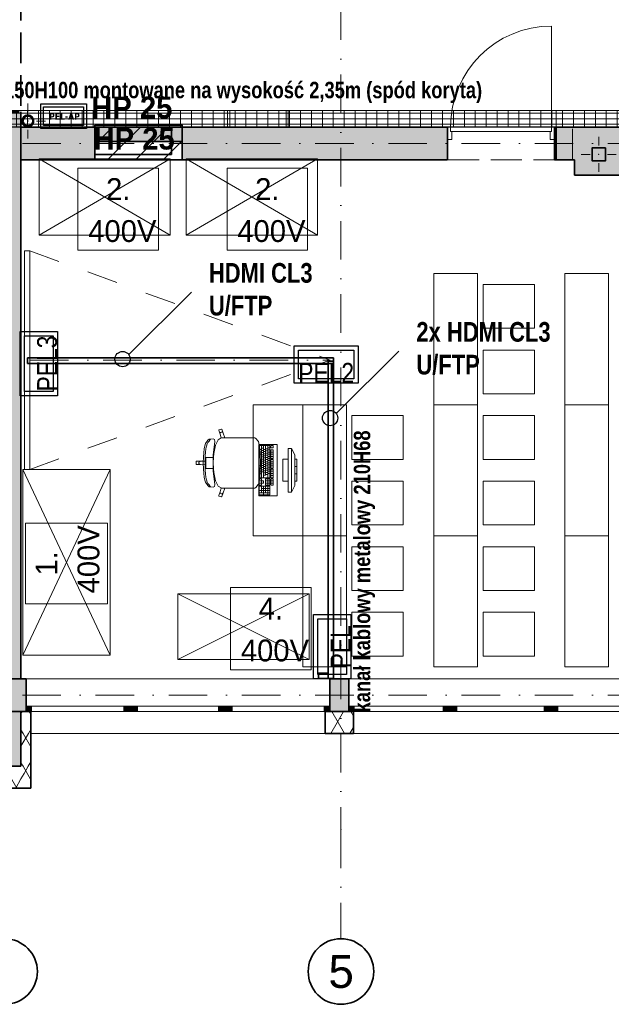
# Model space of a CAD drawing. Header units: millimetres. Extents: x 82175 to 237000, y 24756 to 471700.
# Tile 80 of 256: x 110428 to 115846, y 232200 to 241211. Entities that reach past the tile are written whole.
import ezdxf
from ezdxf.enums import TextEntityAlignment as Align
from ezdxf.lldxf.tags import DXFTag

# ---------------------------------------------------------------- set-up
doc = ezdxf.new("R2010")
doc.units = ezdxf.units.MM
for name, pattern in [('Krawędzie ukryte', [3.912222, 2.822222, -1.09]), ('Kropki i Kreski', [6.702778, 3.527778, -1.763889, 0, -1.411111]), ('Przerywana', [5.644444, 2.822222, -2.822222])]:
    doc.linetypes.add(name, pattern=pattern)
for name, color, linetype, lineweight in [('!! kanał podpoaraperowy z gniazdami', 6, 'Continuous', 35), ('#_EL - opis', 7, 'Continuous', 20), ('#EL-IT', 4, 'Continuous', 35), ('2DE_PRO_Cblf304L', 30, 'Continuous', 15), ('CP_DETAL', 33, 'Continuous', 9), ('\xa0♦EL - Gniazda', 1, 'Continuous', 35), ('\xa0♦IT - HDMI', 1, 'Continuous', 35), ('\xa0♦IT - opis', 3, 'SOLID', 30)]:
    doc.layers.add(name, color=color, linetype=linetype, lineweight=lineweight)
for name, color, linetype in [('#EL - PELAP', 196, 'Continuous'), ('#EL - Teletechnika', 3, 'Continuous'), ('- A - ocieplenie', 8, 'Continuous'), ('2D - Ogólne', 8, 'Continuous'), ('2D - Rysunki i Obrazki', 8, 'Continuous'), ('Drzwi Archicad', 8, 'Continuous'), ('Instalacje - Wod_Kan', 8, 'Continuous'), ('Konstrukcja - Belki', 8, 'Continuous'), ('Konstrukcja - Siatka mod', 8, 'Continuous'), ('Konstrukcja - Stropy', 8, 'Continuous'), ('Konstrukcja - Ściany nośne wew..P', 8, 'Continuous'), ('Konstrukcja - Ściany zewnętrzne', 8, 'Continuous'), ('Okna Archicada', 8, 'Continuous'), ('Opisy - Tekst', 8, 'Continuous'), ('PIONY INST', 8, 'Continuous'), ('Wnętrze - Umeblowanie', 8, 'Continuous'), ('Wnętrze - Wyposażenie', 8, 'Continuous')]:
    doc.layers.add(name, color=color, linetype=linetype)
doc.styles.add('CP_ATTR', font='ARIAL.TTF')
doc.styles.add('OP_100', font='ARIALN.TTF', dxfattribs={"width": 0.8, "height": 20})
doc.styles.get("Standard").update_dxf_attribs({"font": 'arial.ttf'})
doc.styles.add('STYL_AUTOMATYCZNY_1', font='arial.ttf')
doc.styles.add('STYL_AUTOMATYCZNY_8', font='txt')
doc.styles.add('STYL_AUTOMATYCZNY_9', font='txt')
tags = doc.linetypes.add('SOLID', pattern=[10, 10, 0]).pattern_tags.tags
tags[6:7] = [DXFTag(74, 4), DXFTag(75, 0), DXFTag(340, '0'), DXFTag(46, 0.0), DXFTag(50, 0.0), DXFTag(44, 0.0), DXFTag(45, 0.0)]
tags[4:5] = [DXFTag(74, 4), DXFTag(75, 0), DXFTag(340, '0'), DXFTag(46, 0.0), DXFTag(50, 0.0), DXFTag(44, 0.0), DXFTag(45, 0.0)]
pattern_1 = [(60, (-135208.59, 523986.62), (-129.90381, 75), []), (120, (-135208.59, 523986.62), (129.90381, 75), [])]
pattern_2 = [(45, (-135208.59, 523986.62), (-127.27922, 127.27922), [])]

# ---------------------------------------------------------------- blocks, each defined once
blk = doc.blocks.new('PEl 2')
at = {"layer": '#EL - Teletechnika', "color": 1, "lineweight": 30}
blk.add_lwpolyline([(53978.4, 11970.9), (53390.4, 11970.9), (53390.4, 12311.9), (53978.4, 12311.9)], close=True, dxfattribs=at)
at = {"layer": '#EL - Teletechnika', "color": 7, "lineweight": 30}
blk.add_lwpolyline([(53939, 12010.2), (53429.7, 12010.2), (53429.7, 12272.5), (53939, 12272.5)], close=True, dxfattribs=at)
at = {"layer": '#EL - Teletechnika', "color": 1, "insert": (53684.4, 12064.5), "char_height": 20.791, "attachment_point": 5, "line_spacing_factor": 0.4}
blk.add_mtext('\\fArial Narrow|b0|i0;{\\H8.7679950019x;\\A1;PEL}\\A1;\\fTahoma|b1|i0|c238;\\P', dxfattribs=at)
blk = doc.blocks.new('dws')
at = {"layer": '#EL - Teletechnika', "color": 1, "lineweight": 30}
blk.add_lwpolyline([(294, 0), (-294, 0), (-294, 341), (294, 341)], close=True, dxfattribs=at)
at = {"layer": '#EL - Teletechnika', "color": 7, "lineweight": 30}
blk.add_lwpolyline([(254.6, 39.3), (-254.6, 39.3), (-254.6, 301.7), (254.6, 301.7)], close=True, dxfattribs=at)
at = {"layer": '#EL - Teletechnika', "color": 1, "insert": (0, 93.7), "char_height": 20.791, "attachment_point": 5, "line_spacing_factor": 0.4}
blk.add_mtext('\\fArial Narrow|b0|i0;{\\H8.7679950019x;\\A1;PEL2}\\A1;\\fTahoma|b1|i0|c238;\\P', dxfattribs=at)
blk = doc.blocks.new('pel3')
at = {"layer": '#EL - Teletechnika', "color": 1, "lineweight": 30}
blk.add_lwpolyline([(294, 0), (-294, 0), (-294, 341), (294, 341)], close=True, dxfattribs=at)
at = {"layer": '#EL - Teletechnika', "color": 7, "lineweight": 30}
blk.add_lwpolyline([(254.6, 39.3), (-254.6, 39.3), (-254.6, 301.7), (254.6, 301.7)], close=True, dxfattribs=at)
at = {"layer": '#EL - Teletechnika', "color": 1, "insert": (0, 93.7), "char_height": 20.791, "attachment_point": 5, "line_spacing_factor": 0.4}
blk.add_mtext('\\fArial Narrow|b0|i0;{\\H8.7679950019x;\\A1;PEL3}\\A1;\\fTahoma|b1|i0|c238;\\P', dxfattribs=at)
blk = doc.blocks.new('2Dcblfmark100')
at = {"color": 3}
for p, q in [((-10, -50), (-10, 50)), ((10, -50), (10, 50))]:
    blk.add_line(p, q, dxfattribs=at)
blk = doc.blocks.new('2dcblf_korcf105v_b150_h105_5tuykf4')
at = {"layer": 'CP_DETAL'}
h = blk.add_hatch(dxfattribs=at)
h.set_pattern_fill('_USER', color=256, scale=100, angle=90, style=0, pattern_type=0)
h.set_pattern_definition([(90, (-3e-14, 0), (-100, 6e-15), [])])
h.paths.add_polyline_path([(0, 75), (11260, 75), (11260, -75), (0, -75)])
for p, q in [((0, -75), (0, 75)), ((0, 75), (11260, 75)), ((11260, -75), (11260, 75)), ((0, -75), (11260, -75))]:
    blk.add_line(p, q)
for p, q in [((11260, 50), (0, 50)), ((0, 0), (11260, 0)), ((11260, -50), (0, -50))]:
    blk.add_line(p, q, dxfattribs=at)
at = {"yscale": 1.5}
for p in [(3000, 0), (9000, 0)]:
    blk.add_blockref('2Dcblfmark100', p, dxfattribs=at)
at = {"linetype": 'ByBlock', "style": 'CP_ATTR', "flags": 9}
for tag in ['NAME', 'NUMBER', 'GROUP', 'ORDER-NO', 'PRODUCER', 'COUPLERS', 'MOUNTDIST', 'MOUNTINGS', 'OTHER', 'WEIGHT', 'DIVIDER', 'COVER']:
    blk.add_attdef(tag, text='', height=0.00005, dxfattribs=at).set_placement((-0.1, 0), align=Align.MIDDLE_LEFT)
blk = doc.blocks.new('16C009C')
blk.add_lwpolyline([(-39.6, -170.5), (-404.1, -170.5), (-404.1, 0), (-39.6, 0)], close=True)
at = {"insert": (-72.6, -86.7), "char_height": 60, "width": 184.866, "attachment_point": 6}
blk.add_mtext('\\fTahoma|b1|i0|c238;\\A1;PEL-AP', dxfattribs=at)
blk = doc.blocks.new('pel-ap')
at = {"layer": '#EL - PELAP', "color": 2}
blk.add_lwpolyline([(208.5, -209.4), (-209.7, -209.4), (-209.7, 14.9), (208.5, 14.9)], close=True, dxfattribs=at)
at = {"layer": '#EL - PELAP', "color": 2, "rotation": 359.9999999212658}
blk.add_blockref('16C009C', (221.2, -12), dxfattribs=at)

msp = doc.modelspace()

# ---------------------------------------------------------------- hatches: boundary and pattern name
at = {"layer": '- A - ocieplenie', "linetype": 'Continuous', "lineweight": 13}
h = msp.add_hatch(dxfattribs=at)
h.set_pattern_fill('Izolacja_miękka_0004', color=8, style=0, pattern_type=2)
h.set_pattern_definition(pattern_1)
h.paths.add_polyline_path([(110530, 234678.9), (110440, 234878.9), (110440, 234678.9)])
h = msp.add_hatch(dxfattribs=at)
h.set_pattern_fill('Izolacja_miękka_0004', color=8, style=0, pattern_type=2)
h.set_pattern_definition(pattern_1)
h.paths.add_polyline_path([(110530, 234878.9), (110440, 234878.9), (110530, 234678.9)])
h = msp.add_hatch(dxfattribs=at)
h.set_pattern_fill('Izolacja_miękka_0004', color=8, style=0, pattern_type=2)
h.set_pattern_definition(pattern_1)
h.paths.add_polyline_path([(113225, 234878.9), (113225, 234678.9), (113485, 234678.9), (113485, 234878.9)])
h = msp.add_hatch(dxfattribs=at)
h.set_pattern_fill('Izolacja_miękka_0004', color=8, style=0, pattern_type=2)
h.set_pattern_definition(pattern_1)
h.paths.add_polyline_path([(110530, 234378.8), (110530, 234678.9), (110440, 234678.9), (110440, 234378.8)])
h = msp.add_hatch(dxfattribs=at)
h.set_pattern_fill('Izolacja_miękka_0004', color=8, style=0, pattern_type=2)
h.set_pattern_definition(pattern_1)
h.paths.add_polyline_path([(110440, 234378.8), (110140, 234378.8), (110140, 234178.8), (110440, 234178.8)])
h = msp.add_hatch(dxfattribs=at)
h.set_pattern_fill('Izolacja_miękka_0004', color=8, style=0, pattern_type=2)
h.set_pattern_definition(pattern_1)
h.paths.add_polyline_path([(110530, 234378.8), (110440, 234378.8), (110530, 234178.8)])
h = msp.add_hatch(dxfattribs=at)
h.set_pattern_fill('Izolacja_miękka_0004', color=8, style=0, pattern_type=2)
h.set_pattern_definition(pattern_1)
h.paths.add_polyline_path([(110440, 234378.8), (110440, 234178.8), (110530, 234178.8)])
at = {"linetype": 'Continuous', "lineweight": 25}
msp.add_hatch(color=8, dxfattribs=at).paths.add_polyline_path([(111117.4, 240245.1), (111117.4, 240095.1), (111917.4, 240095.1), (111917.4, 240245.1)])
at = {"layer": 'Instalacje - Wod_Kan', "linetype": 'Continuous', "lineweight": 13}
h = msp.add_hatch(color=8, dxfattribs=at)
h.paths.add_polyline_path([(110503, 240338.9, 0.414214), (110448, 240283.9, 0.414214), (110503, 240228.9, 0.414214), (110558, 240283.9, 0.414214)])
h.paths.add_polyline_path([(110503, 240238.9, -1), (110503, 240328.9, -1)], flags=0)
at = {"layer": 'Konstrukcja - Ściany nośne wew..P', "linetype": 'Continuous', "lineweight": 13}
for points in [[(110440, 240368.9), (110140, 240368.9), (110140, 240228.9), (110440, 240228.9)], [(110140, 239928.9), (111117.4, 239928.9), (111117.4, 240228.9), (110140, 240228.9)], [(110140, 239928.9), (110440, 239928.9), (110440, 240228.9), (110140, 240228.9)], [(111917.4, 239928.9), (114345.5, 239928.9), (114345.5, 240228.9), (111917.4, 240228.9)], [(115510, 239928.9), (115510, 240228.9), (115340, 240228.9), (115340, 239928.9)], [(110440, 239928.9), (110140, 239928.9), (110140, 234378.8), (110440, 234378.8)]]:
    msp.add_hatch(color=8, dxfattribs=at).paths.add_polyline_path(points)
h = msp.add_hatch(dxfattribs=at)
h.set_pattern_fill('Bloczki_ceramiczne_0004', color=8, style=0, pattern_type=2)
h.set_pattern_definition(pattern_2)
h.paths.add_polyline_path([(111117.4, 240228.9), (111117.4, 239928.9), (111917.4, 239928.9), (111917.4, 240228.9)])
h = msp.add_hatch(dxfattribs=at)
h.set_pattern_fill('Bloczki_ceramiczne_0004', color=256, style=0, pattern_type=2)
h.set_pattern_definition(pattern_2)
h.paths.add_polyline_path([(115340, 240228.9), (115325.5, 240228.9), (115325.5, 239928.9), (115340, 239928.9)])
h = msp.add_hatch(color=8, dxfattribs=at)
h.paths.add_polyline_path([(116570, 240228.9), (115510, 240228.9), (115510, 239788.9), (116210, 239788.9), (116210, 239918.9), (115992.4, 239918.9), (115992.4, 240038.9), (116242.4, 240038.9), (116242.4, 239938.7), (116570, 239938.7)])
h.paths.add_polyline_path([(115671.2, 240038.9), (115791.2, 240038.9), (115791.2, 239918.9), (115671.2, 239918.9)], flags=0)
at = {"layer": 'Konstrukcja - Ściany zewnętrzne', "linetype": 'Continuous', "lineweight": 13}
for points in [[(110440, 234878.9), (110440, 235178.9), (110140, 235178.9), (110140, 234878.9)], [(110440, 234878.9), (110487.5, 234878.9), (110487.5, 235178.9), (110440, 235178.9)], [(113442.5, 235178.9), (113267.5, 235178.9), (113267.5, 234878.9), (113442.5, 234878.9)]]:
    msp.add_hatch(color=8, dxfattribs=at).paths.add_polyline_path(points)
at = {"layer": 'Okna Archicada', "linetype": 'Continuous', "lineweight": 13}
for points in [[(110487.5, 234878.9), (110537.5, 234878.9), (110537.5, 234928.9), (110487.5, 234928.9)], [(111432.5, 234928.9), (111382.5, 234928.9), (111382.5, 234878.9), (111432.5, 234878.9)], [(111432.5, 234878.9), (111507.5, 234878.9), (111507.5, 234928.9), (111432.5, 234928.9)], [(112322.5, 234928.9), (112247.5, 234928.9), (112247.5, 234878.9), (112322.5, 234878.9)], [(112322.5, 234878.9), (112372.5, 234878.9), (112372.5, 234928.9), (112322.5, 234928.9)], [(113267.5, 234928.9), (113217.5, 234928.9), (113217.5, 234878.9), (113267.5, 234878.9)], [(113442.5, 234928.9), (113442.5, 234878.9), (113492.5, 234878.9), (113492.5, 234928.9)], [(114357.5, 234878.9), (114357.5, 234928.9), (114307.5, 234928.9), (114307.5, 234878.9)], [(114357.5, 234928.9), (114357.5, 234878.9), (114432.5, 234878.9), (114432.5, 234928.9)], [(115307.5, 234878.9), (115307.5, 234928.9), (115232.5, 234928.9), (115232.5, 234878.9)], [(115307.5, 234928.9), (115307.5, 234878.9), (115357.5, 234878.9), (115357.5, 234928.9)]]:
    msp.add_hatch(color=8, dxfattribs=at).paths.add_polyline_path(points)
at = {"layer": 'PIONY INST', "linetype": 'Continuous', "lineweight": 13}
msp.add_hatch(color=8, dxfattribs=at).paths.add_polyline_path([(115791.2, 240038.9), (115671.2, 240038.9), (115671.2, 239918.9), (115791.2, 239918.9)])

# ---------------------------------------------------------------- linework, layer by layer
at = {"layer": '!! kanał podpoaraperowy z gniazdami'}
for points in [[(113303, 238116), (110500.7, 238116), (110500.7, 238066), (113303, 238066)], [(113253, 238085.6), (113253, 235180.5), (113303, 235180.5), (113303, 238085.6)], [(113253.4, 235230.6), (113163, 235230.6), (113163, 235180.6), (113253.4, 235180.6)]]:
    msp.add_lwpolyline(points, close=True, dxfattribs=at)
at = {"layer": '- A - ocieplenie', "color": 8, "linetype": 'Continuous', "lineweight": 35, "ltscale": 100}
for p, q in [((110530, 234878.9), (110530, 234828.9)), ((113225, 234878.9), (113225, 234828.9)), ((113485, 234878.9), (113485, 234828.9)), ((110530, 234828.9), (110530, 234678.9)), ((113225, 234828.9), (113225, 234678.9)), ((113485, 234828.9), (113485, 234678.9))]:
    msp.add_line(p, q, dxfattribs=at)
at = {"layer": '- A - ocieplenie', "color": 8, "linetype": 'Continuous', "lineweight": 35, "ltscale": 100, "flags": 128}
for points in [[(110440, 234878.9), (110440, 234678.9)], [(110530, 234878.9), (110440, 234878.9)], [(113485, 234878.9), (113225, 234878.9)], [(110440, 234678.9), (110440, 234378.8)], [(110530, 234378.8), (110530, 234678.9)], [(113225, 234678.9), (113485, 234678.9)], [(110440, 234378.8), (110140, 234378.8)], [(110530, 234178.8), (110530, 234378.8)], [(110140, 234178.8), (110530, 234178.8)]]:
    msp.add_lwpolyline(points, dxfattribs=at)
at = {"color": 8, "linetype": 'Continuous', "lineweight": 35, "ltscale": 100, "flags": 128}
msp.add_lwpolyline([(111117.4, 240245.1), (111117.4, 240095.1), (111917.4, 240095.1), (111917.4, 240245.1)], close=True, dxfattribs=at)
for points in [[(111917.4, 240228.9), (111117.4, 240228.9)], [(115340, 240228.9), (115325.5, 240228.9)], [(115325.5, 239928.9), (115325.5, 240228.9)], [(111117.4, 239928.9), (111917.4, 239928.9)], [(115325.5, 239928.9), (115340, 239928.9)]]:
    msp.add_lwpolyline(points, dxfattribs=at)
at = {"layer": '2D - Ogólne', "color": 8, "linetype": 'Continuous', "lineweight": 35, "ltscale": 100, "flags": 128}
msp.add_lwpolyline([(111117.4, 239978.9), (111117.4, 240228.9), (111817.4, 240228.9), (111817.4, 239978.9)], close=True, dxfattribs=at)
at = {"layer": '2D - Rysunki i Obrazki', "color": 8, "linetype": 'Continuous', "lineweight": 13, "ltscale": 100}
for p, q in [((111699.8, 239854), (110962, 239854)), ((110962, 239854), (110962, 239101.1)), ((111699.8, 239101.1), (111699.8, 239854)), ((113064.7, 239854), (112326.9, 239854)), ((112326.9, 239854), (112326.9, 239101.1)), ((113064.7, 239101.1), (113064.7, 239854)), ((110962, 239101.1), (111699.8, 239101.1)), ((112326.9, 239101.1), (113064.7, 239101.1)), ((111233.5, 236604.3), (110480.6, 236604.3)), ((110480.6, 236604.3), (110480.6, 235866.4)), ((111233.5, 235866.4), (111233.5, 236604.3)), ((113097.4, 236015.5), (112359.5, 236015.5)), ((112359.5, 236015.5), (112359.5, 235262.6)), ((113097.4, 235262.6), (113097.4, 236015.5)), ((110480.6, 235866.4), (111233.5, 235866.4)), ((112359.5, 235262.6), (113097.4, 235262.6))]:
    msp.add_line(p, q, dxfattribs=at)
at = {"layer": 'Drzwi Archicad', "color": 8, "linetype": 'Continuous', "lineweight": 13, "ltscale": 100}
for p, q in [((115297.5, 240228.9), (115297.5, 241152.9)), ((114373.5, 240228.9), (114345.5, 240228.9)), ((114345.5, 240228.9), (114345.5, 240113.9)), ((114373.5, 240188.9), (114373.5, 240228.9)), ((114373.5, 240228.9), (115297.5, 240228.9)), ((114373.5, 240188.9), (114373.5, 240228.9)), ((114385.5, 240188.9), (114373.5, 240188.9)), ((115297.5, 240188.9), (114373.5, 240188.9)), ((114385.5, 240113.9), (114385.5, 240188.9)), ((115297.5, 240188.9), (115285.5, 240188.9)), ((115285.5, 240188.9), (115285.5, 240113.9)), ((115325.5, 240228.9), (115297.5, 240228.9)), ((115297.5, 240228.9), (115297.5, 240188.9)), ((115297.5, 240228.9), (115297.5, 240188.9)), ((115325.5, 240113.9), (115325.5, 240228.9)), ((114345.5, 240113.9), (114385.5, 240113.9)), ((115285.5, 240113.9), (115325.5, 240113.9))]:
    msp.add_line(p, q, dxfattribs=at)
at = {"layer": 'Drzwi Archicad', "color": 8, "linetype": 'Continuous', "lineweight": 35, "ltscale": 100}
for p, q in [((114345.5, 240228.9), (114345.5, 240113.9)), ((114345.5, 240228.9), (114345.5, 240113.9)), ((115325.5, 240228.9), (115325.5, 240113.9)), ((115325.5, 240228.9), (115325.5, 240113.9)), ((114345.5, 240113.9), (114345.5, 239928.9)), ((115325.5, 240113.9), (115325.5, 239928.9))]:
    msp.add_line(p, q, dxfattribs=at)
at = {"layer": 'Drzwi Archicad', "color": 8, "linetype": 'Continuous', "lineweight": 13, "ltscale": 100}
msp.add_arc((115297.5, 240228.9), 924, 90, 180, dxfattribs=at)
at = {"layer": 'Instalacje - Wod_Kan', "color": 8, "linetype": 'Continuous', "lineweight": 0, "ltscale": 100}
for p, q in [((110503, 240363.9), (110503, 240443.9)), ((110583, 240283.9), (110663, 240283.9)), ((110503, 240203.9), (110503, 240123.9))]:
    msp.add_line(p, q, dxfattribs=at)
at = {"layer": 'Instalacje - Wod_Kan', "color": 8, "linetype": 'Continuous', "lineweight": 25, "ltscale": 100, "flags": 128}
msp.add_lwpolyline([(110503, 240338.9, 0.414214), (110448, 240283.9, 0.414214), (110503, 240228.9, 0.414214), (110558, 240283.9, 0.414214)], format="xyb", close=True, dxfattribs=at)
at = {"layer": 'Instalacje - Wod_Kan', "color": 8, "linetype": 'Continuous', "lineweight": 35, "ltscale": 100, "flags": 128}
msp.add_lwpolyline([(110503, 240238.9, -1), (110503, 240328.9, -1)], format="xyb", close=True, dxfattribs=at)
at = {"layer": 'Instalacje - Wod_Kan', "color": 8, "linetype": 'Continuous', "lineweight": 0, "ltscale": 100}
msp.add_point((110503, 240283.9), dxfattribs=at)
at = {"layer": 'Konstrukcja - Belki', "color": 8, "linetype": 'Krawędzie ukryte', "lineweight": 35, "ltscale": 100}
for p in [(110440, 242268.9), (110140, 240369.5)]:
    msp.add_line(p, (110440, 240369.5), dxfattribs=at)
at = {"layer": 'Konstrukcja - Siatka mod', "color": 8, "linetype": 'Kropki i Kreski', "lineweight": 13, "ltscale": 100}
for p, q in [((113370, 250764.8), (113370, 233800)), ((93022.5, 240078.9), (122467, 240078.9)), ((93022.5, 235028.9), (122467, 235028.9)), ((113370, 233800), (113370, 232800))]:
    msp.add_line(p, q, dxfattribs=at)
at = {"layer": 'Konstrukcja - Siatka mod', "color": 8, "linetype": 'Continuous', "lineweight": 35, "ltscale": 100}
for centre in [(110290, 232500), (113370, 232500)]:
    msp.add_circle(centre, 300, dxfattribs=at)
at = {"layer": 'Konstrukcja - Siatka mod', "color": 8, "linetype": 'Kropki i Kreski', "lineweight": 13, "ltscale": 100}
msp.add_point((113370, 233800), dxfattribs=at)
msp.add_point((113370, 233800), dxfattribs=at)
at = {"layer": 'Konstrukcja - Stropy', "color": 8, "linetype": 'Continuous', "lineweight": 13, "ltscale": 100, "flags": 128}
msp.add_lwpolyline([(107140, 240228.9), (110439, 240228.9), (110439, 235178.9), (122510, 235178.9), (122510, 247658.9), (95470, 247658.9), (95470, 235178.9), (107140, 235178.9)], close=True, dxfattribs=at)
at = {"layer": 'Konstrukcja - Ściany nośne wew..P', "color": 8, "linetype": 'Continuous', "lineweight": 20, "ltscale": 100}
msp.add_line((110140, 240228.9), (110440, 240228.9), dxfattribs=at)
at = {"layer": 'Konstrukcja - Ściany nośne wew..P', "color": 8, "linetype": 'Continuous', "lineweight": 35, "ltscale": 100}
for p, q in [((110440, 239928.9), (110440, 240228.9)), ((110440, 239928.9), (110440, 240228.9)), ((111117.4, 240228.9), (111117.4, 239928.9)), ((111917.4, 240228.9), (111917.4, 239928.9)), ((114345.5, 240228.9), (114345.5, 240113.9)), ((115340, 240228.9), (115340, 239928.9)), ((114345.5, 240113.9), (114345.5, 239928.9)), ((110440, 235178.9), (110140, 235178.9)), ((110440, 235178.9), (110140, 235178.9)), ((110140, 234878.9), (110440, 234878.9)), ((110140, 234878.9), (110440, 234878.9))]:
    msp.add_line(p, q, dxfattribs=at)
at = {"layer": 'Konstrukcja - Ściany nośne wew..P', "color": 8, "linetype": 'Continuous', "lineweight": 35, "ltscale": 100, "flags": 128}
for points in [[(110440, 240228.9), (110440, 240368.9)], [(111117.4, 240228.9), (110440, 240228.9)], [(114345.5, 240228.9), (111917.4, 240228.9)], [(115510, 240228.9), (115340, 240228.9)], [(116270, 240228.9), (115510, 240228.9)], [(110440, 239928.9), (111117.4, 239928.9)], [(110440, 235178.9), (110440, 239928.9)], [(111917.4, 239928.9), (114345.5, 239928.9)], [(115340, 239928.9), (115510, 239928.9)], [(115510, 239928.9), (115510, 239788.9)], [(115510, 239788.9), (116210, 239788.9)], [(110440, 234378.8), (110440, 234878.9)]]:
    msp.add_lwpolyline(points, dxfattribs=at)
at = {"layer": 'Konstrukcja - Ściany nośne wew..P', "color": 8, "linetype": 'Krawędzie ukryte', "lineweight": 20, "ltscale": 100, "flags": 128}
for points in [[(110440, 240228.9), (110440, 240368.9)], [(115490, 240228.9), (110440, 240228.9)], [(115490, 239928.9), (115490, 240228.9)], [(110440, 239928.9), (115490, 239928.9)], [(110440, 235178.9), (110440, 239928.9)], [(110440, 234378.8), (110440, 234878.9)]]:
    msp.add_lwpolyline(points, dxfattribs=at)
at = {"layer": 'Konstrukcja - Ściany zewnętrzne', "color": 8, "linetype": 'Continuous', "lineweight": 35, "ltscale": 100}
for p, q in [((110487.5, 234928.9), (110487.5, 235178.9)), ((113267.5, 234928.9), (113267.5, 235178.9)), ((113442.5, 234928.9), (113442.5, 235178.9)), ((110487.5, 234878.9), (110487.5, 234928.9)), ((113267.5, 234878.9), (113267.5, 234928.9)), ((113442.5, 234878.9), (113442.5, 234928.9))]:
    msp.add_line(p, q, dxfattribs=at)
at = {"layer": 'Konstrukcja - Ściany zewnętrzne', "color": 8, "linetype": 'Continuous', "lineweight": 35, "ltscale": 100, "flags": 128}
for points in [[(110487.5, 235178.9), (110440, 235178.9)], [(113442.5, 235178.9), (113267.5, 235178.9)], [(110440, 234878.9), (110487.5, 234878.9)], [(113267.5, 234878.9), (113442.5, 234878.9)]]:
    msp.add_lwpolyline(points, dxfattribs=at)
at = {"layer": 'Okna Archicada', "color": 8, "linetype": 'Continuous', "lineweight": 13, "ltscale": 100}
for p, q in [((113267.5, 235178.9), (110487.5, 235178.9)), ((113442.5, 235178.9), (116222.5, 235178.9)), ((110537.5, 234928.9), (110487.5, 234928.9)), ((110537.5, 234878.9), (110537.5, 234928.9)), ((111382.5, 234928.9), (110537.5, 234928.9)), ((111432.5, 234928.9), (111382.5, 234928.9)), ((111382.5, 234928.9), (111382.5, 234878.9)), ((111507.5, 234928.9), (111432.5, 234928.9)), ((111507.5, 234878.9), (111507.5, 234928.9)), ((112247.5, 234928.9), (111507.5, 234928.9)), ((112322.5, 234928.9), (112247.5, 234928.9)), ((112247.5, 234928.9), (112247.5, 234878.9)), ((112372.5, 234928.9), (112322.5, 234928.9)), ((112372.5, 234878.9), (112372.5, 234928.9)), ((113217.5, 234928.9), (112372.5, 234928.9)), ((113267.5, 234928.9), (113217.5, 234928.9)), ((113217.5, 234928.9), (113217.5, 234878.9)), ((113442.5, 234928.9), (113492.5, 234928.9)), ((113492.5, 234928.9), (113492.5, 234878.9)), ((113492.5, 234928.9), (114307.5, 234928.9)), ((114307.5, 234878.9), (114307.5, 234928.9)), ((114307.5, 234928.9), (114357.5, 234928.9)), ((114357.5, 234928.9), (114432.5, 234928.9)), ((114432.5, 234928.9), (114432.5, 234878.9)), ((114432.5, 234928.9), (115232.5, 234928.9)), ((115232.5, 234878.9), (115232.5, 234928.9)), ((115232.5, 234928.9), (115307.5, 234928.9)), ((115307.5, 234928.9), (115357.5, 234928.9)), ((115357.5, 234928.9), (115357.5, 234878.9)), ((115357.5, 234928.9), (116172.5, 234928.9)), ((113267.5, 234878.9), (110487.5, 234878.9)), ((110487.5, 234878.9), (110537.5, 234878.9)), ((113225, 234878.9), (110530, 234878.9)), ((110537.5, 234878.9), (111382.5, 234878.9)), ((111382.5, 234878.9), (111432.5, 234878.9)), ((111432.5, 234878.9), (111507.5, 234878.9)), ((111507.5, 234878.9), (112247.5, 234878.9)), ((112247.5, 234878.9), (112322.5, 234878.9)), ((112322.5, 234878.9), (112372.5, 234878.9)), ((112372.5, 234878.9), (113217.5, 234878.9)), ((113217.5, 234878.9), (113267.5, 234878.9)), ((113442.5, 234878.9), (116222.5, 234878.9)), ((113492.5, 234878.9), (113442.5, 234878.9)), ((116180, 234878.9), (113485, 234878.9)), ((114307.5, 234878.9), (113492.5, 234878.9)), ((114357.5, 234878.9), (114307.5, 234878.9)), ((114432.5, 234878.9), (114357.5, 234878.9)), ((115232.5, 234878.9), (114432.5, 234878.9)), ((115307.5, 234878.9), (115232.5, 234878.9)), ((115357.5, 234878.9), (115307.5, 234878.9)), ((116172.5, 234878.9), (115357.5, 234878.9)), ((113225, 234678.9), (110530, 234678.9)), ((116180, 234678.9), (113485, 234678.9))]:
    msp.add_line(p, q, dxfattribs=at)
at = {"layer": 'Okna Archicada', "color": 8, "linetype": 'Continuous', "lineweight": 35, "ltscale": 100}
for p, q in [((110487.5, 234928.9), (110487.5, 235178.9)), ((113267.5, 234928.9), (113267.5, 235178.9)), ((113442.5, 234928.9), (113442.5, 235178.9)), ((110487.5, 234878.9), (110487.5, 234928.9)), ((110487.5, 234878.9), (110487.5, 234928.9)), ((113267.5, 234878.9), (113267.5, 234928.9)), ((113267.5, 234878.9), (113267.5, 234928.9)), ((113442.5, 234878.9), (113442.5, 234928.9)), ((113442.5, 234878.9), (113442.5, 234928.9)), ((110530, 234878.9), (110530, 234828.9)), ((113225, 234878.9), (113225, 234828.9)), ((113485, 234878.9), (113485, 234828.9)), ((110530, 234828.9), (110530, 234678.9)), ((113225, 234828.9), (113225, 234678.9)), ((113485, 234828.9), (113485, 234678.9))]:
    msp.add_line(p, q, dxfattribs=at)
at = {"layer": 'PIONY INST', "color": 8, "linetype": 'Continuous', "lineweight": 0, "ltscale": 100}
for p, q in [((115731.2, 240058.9), (115731.2, 240138.9)), ((115651.2, 239978.9), (115571.2, 239978.9)), ((115811.2, 239978.9), (115891.2, 239978.9)), ((115731.2, 239898.9), (115731.2, 239818.9))]:
    msp.add_line(p, q, dxfattribs=at)
at = {"layer": 'PIONY INST', "color": 8, "linetype": 'Continuous', "lineweight": 35, "ltscale": 100, "flags": 128}
msp.add_lwpolyline([(115791.2, 240038.9), (115671.2, 240038.9), (115671.2, 239918.9), (115791.2, 239918.9)], close=True, dxfattribs=at)
at = {"layer": 'PIONY INST', "color": 8, "linetype": 'Continuous', "lineweight": 0, "ltscale": 100}
msp.add_point((115731.2, 239978.9), dxfattribs=at)
at = {"layer": 'Wnętrze - Umeblowanie', "color": 8, "linetype": 'Continuous', "lineweight": 13, "ltscale": 100}
for p, q in [((110607.1, 239938.9), (111807.1, 239238.9)), ((111807.1, 239938.9), (110607.1, 239238.9)), ((111953.9, 239938.9), (113153.9, 239238.9)), ((113153.9, 239938.9), (111953.9, 239238.9)), ((112253.1, 237457.1), (112251.2, 237453.3)), ((112251.2, 237453.3), (112262.6, 237417.9)), ((112275.9, 237464.6), (112253.1, 237457.1)), ((112279.6, 237462.6), (112275.9, 237464.6)), ((112291, 237427.2), (112279.6, 237462.6)), ((112150, 237362.1), (112130, 237331.1)), ((112163.2, 237372.7), (112150, 237362.1)), ((112162.5, 237354.3), (112168.6, 237363.3)), ((112199.3, 237376), (112163.2, 237372.7)), ((112168.6, 237363.3), (112173.8, 237369.6)), ((112173.8, 237369.6), (112176.4, 237373.3)), ((112210.9, 237369.2), (112199.3, 237376)), ((112213.9, 237352), (112210.9, 237369.2)), ((112244.4, 237366.4), (112220.6, 237316.7)), ((112272.3, 237383.7), (112244.4, 237366.4)), ((112263.5, 237429.4), (112261.9, 237423.7)), ((112261.9, 237423.7), (112262.6, 237417.9)), ((112262.6, 237417.9), (112272.3, 237383.7)), ((112267.1, 237434), (112263.5, 237429.4)), ((112272.2, 237436.9), (112267.1, 237434)), ((112278, 237437.6), (112272.2, 237436.9)), ((112272.5, 237383.8), (112272.3, 237383.7)), ((112272.5, 237383.8), (112306.7, 237383.8)), ((112283.6, 237436), (112278, 237437.6)), ((112288.2, 237432.3), (112283.6, 237436)), ((112291, 237427.2), (112288.2, 237432.3)), ((112306.7, 237383.8), (112291, 237427.2)), ((112515.8, 237383.8), (112306.7, 237383.8)), ((112551.9, 237383.8), (112515.8, 237383.8)), ((112582.9, 237383.8), (112551.9, 237383.8)), ((112591.5, 237379.3), (112582.9, 237383.8)), ((112612.7, 237352.5), (112591.5, 237379.3)), ((112117.9, 237285.3), (112110.9, 237212.1)), ((112122.7, 237311.1), (112117.9, 237285.3)), ((112130, 237331.1), (112122.7, 237311.1)), ((112129.8, 237253.1), (112133.5, 237283.1)), ((112133.5, 237283.1), (112138.5, 237309)), ((112138.5, 237309), (112144.7, 237329.4)), ((112144.7, 237329.4), (112152.4, 237342.6)), ((112152.4, 237342.6), (112162.5, 237354.3)), ((112200.8, 237226.9), (112205.5, 237277.8)), ((112220.6, 237316.7), (112204.7, 237242.3)), ((112205.5, 237277.8), (112211.3, 237323.1)), ((112211.3, 237323.1), (112213.9, 237352)), ((112613.6, 237350.3), (112612.7, 237352.5)), ((112624.3, 237304.4), (112613.6, 237350.3)), ((112621.8, 237313), (112621.8, 237019.2)), ((112718.8, 237313), (112621.8, 237313)), ((112621.8, 237278.7), (112641.2, 237278.7)), ((112631.4, 237235.7), (112624.3, 237304.4)), ((112641.2, 237313), (112641.2, 237019.2)), ((112641.2, 237288.5), (112660.6, 237288.5)), ((112660.6, 237313), (112660.6, 237019.2)), ((112660.6, 237278.7), (112680, 237278.7)), ((112680, 237313), (112680, 237043.7)), ((112680, 237283.6), (112699.4, 237283.6)), ((112699.4, 237313), (112699.4, 237019.2)), ((112699.4, 237293.4), (112718.8, 237293.4)), ((112699.4, 237273.8), (112718.8, 237273.8)), ((112718.8, 237019.2), (112718.8, 237313)), ((112728.5, 237313), (112728.5, 237293.4)), ((112747.9, 237313), (112728.5, 237313)), ((112728.5, 237293.4), (112747.9, 237293.4)), ((112728.5, 237273.8), (112728.5, 237195.5)), ((112747.9, 237273.8), (112728.5, 237273.8)), ((112747.9, 237293.4), (112747.9, 237313)), ((112747.9, 237195.5), (112747.9, 237273.8)), ((112887, 237287.8), (112887, 236887.8)), ((112917, 237287.8), (112887, 237287.8)), ((112917, 236887.8), (112917, 237287.8)), ((112917, 237287.8), (112947, 237227.8)), ((112110.9, 237212.1), (112108.8, 237154.6)), ((112125.4, 237154.6), (112125.8, 237187.3)), ((112125.8, 237187.3), (112127.3, 237220.7)), ((112127.3, 237220.7), (112129.8, 237253.1)), ((112163.7, 237204.9), (112133.7, 237204.9)), ((112133.7, 237204.9), (112133.7, 237171.5)), ((112202.4, 237204.9), (112163.7, 237204.9)), ((112198.5, 237154.6), (112200.8, 237226.9)), ((112202.4, 237204.9), (112199.2, 237154.6)), ((112204.7, 237242.3), (112202.4, 237204.9)), ((112621.8, 237256.7), (112641.2, 237256.7)), ((112621.8, 237234.7), (112641.2, 237234.7)), ((112631.5, 237234.6), (112631.4, 237235.7)), ((112634, 237154.6), (112631.5, 237234.6)), ((112641.2, 237268.9), (112660.6, 237268.9)), ((112641.2, 237249.3), (112660.6, 237249.3)), ((112641.2, 237229.8), (112660.6, 237229.8)), ((112641.2, 237210.2), (112660.6, 237210.2)), ((112641.2, 237190.6), (112660.6, 237190.6)), ((112660.6, 237259.1), (112680, 237259.1)), ((112660.6, 237239.5), (112680, 237239.5)), ((112660.6, 237220), (112680, 237220)), ((112660.6, 237200.4), (112680, 237200.4)), ((112660.6, 237180.8), (112680, 237180.8)), ((112680, 237264), (112699.4, 237264)), ((112680, 237244.4), (112699.4, 237244.4)), ((112680, 237224.9), (112699.4, 237224.9)), ((112680, 237205.3), (112699.4, 237205.3)), ((112680, 237185.7), (112699.4, 237185.7)), ((112699.4, 237254.2), (112718.8, 237254.2)), ((112699.4, 237234.7), (112718.8, 237234.7)), ((112699.4, 237215.1), (112718.8, 237215.1)), ((112699.4, 237195.5), (112718.8, 237195.5)), ((112728.5, 237254.2), (112747.9, 237254.2)), ((112728.5, 237234.7), (112747.9, 237234.7)), ((112728.5, 237215.1), (112747.9, 237215.1)), ((112728.5, 237195.5), (112747.9, 237195.5)), ((112728.5, 237185.7), (112728.5, 237107.4)), ((112747.9, 237185.7), (112728.5, 237185.7)), ((112747.9, 237107.4), (112747.9, 237185.7)), ((112837, 237187.8), (112837, 236987.8)), ((112887, 237187.8), (112837, 237187.8)), ((112887, 236987.8), (112887, 237187.8)), ((112947, 237227.8), (112947, 236947.8)), ((112947, 237187.8), (112947, 236987.8)), ((112967, 237187.8), (112947, 237187.8)), ((112967, 236987.8), (112967, 237187.8)), ((111257.1, 235395.4), (110457.1, 237095.4)), ((111257.1, 237095.4), (110457.1, 235395.4)), ((112047, 237169.7), (112044, 237166.6)), ((112044, 237166.6), (112044, 237154.6)), ((112044, 237142.5), (112044, 237154.6)), ((112047, 237139.5), (112044, 237142.5)), ((112083.9, 237169.7), (112047, 237169.7)), ((112083.9, 237139.5), (112047, 237139.5)), ((112070.1, 237160.3), (112068.9, 237154.6)), ((112070.1, 237148.8), (112068.9, 237154.6)), ((112073.3, 237165.2), (112070.1, 237160.3)), ((112073.3, 237143.9), (112070.1, 237148.8)), ((112078.2, 237168.5), (112073.3, 237165.2)), ((112078.2, 237140.6), (112073.3, 237143.9)), ((112083.9, 237169.7), (112078.2, 237168.5)), ((112083.9, 237139.5), (112078.2, 237140.6)), ((112133.7, 237171.5), (112083.9, 237169.7)), ((112133.7, 237137.7), (112083.9, 237139.5)), ((112110.9, 237097.1), (112108.8, 237154.6)), ((112117.9, 237023.9), (112110.9, 237097.1)), ((112125.4, 237154.6), (112125.8, 237121.8)), ((112125.8, 237121.8), (112127.3, 237088.5)), ((112133.7, 237171.5), (112133.7, 237154.6)), ((112133.7, 237137.7), (112133.7, 237154.6)), ((112133.7, 237104.2), (112133.7, 237137.7)), ((112163.7, 237104.2), (112133.7, 237104.2)), ((112202.4, 237104.2), (112163.7, 237104.2)), ((112198.5, 237154.6), (112200.8, 237082.3)), ((112202.4, 237104.2), (112199.2, 237154.6)), ((112204.7, 237066.8), (112202.4, 237104.2)), ((112621.8, 237126.9), (112641.2, 237126.9)), ((112621.8, 237102.5), (112641.2, 237102.5)), ((112634, 237154.6), (112631.5, 237074.5)), ((112641.2, 237171), (112660.6, 237171)), ((112641.2, 237151.4), (112660.6, 237151.4)), ((112641.2, 237131.8), (112660.6, 237131.8)), ((112641.2, 237112.3), (112660.6, 237112.3)), ((112641.2, 237092.7), (112660.6, 237092.7)), ((112660.6, 237161.2), (112680, 237161.2)), ((112660.6, 237141.6), (112680, 237141.6)), ((112660.6, 237122), (112680, 237122)), ((112660.6, 237102.5), (112680, 237102.5)), ((112680, 237166.1), (112699.4, 237166.1)), ((112680, 237146.5), (112699.4, 237146.5)), ((112680, 237126.9), (112699.4, 237126.9)), ((112680, 237107.4), (112699.4, 237107.4)), ((112699.4, 237175.9), (112718.8, 237175.9)), ((112699.4, 237156.3), (112718.8, 237156.3)), ((112699.4, 237136.7), (112718.8, 237136.7)), ((112699.4, 237117.2), (112718.8, 237117.2)), ((112699.4, 237097.6), (112718.8, 237097.6)), ((112728.5, 237166.1), (112747.9, 237166.1)), ((112728.5, 237146.5), (112747.9, 237146.5)), ((112728.5, 237126.9), (112747.9, 237126.9)), ((112728.5, 237107.4), (112747.9, 237107.4)), ((112728.5, 237097.6), (112728.5, 237019.2)), ((112747.9, 237097.6), (112728.5, 237097.6)), ((112747.9, 237019.2), (112747.9, 237097.6)), ((112947, 237121.1), (112967, 237121.1)), ((112122.7, 236998), (112117.9, 237023.9)), ((112127.3, 237088.5), (112129.8, 237056)), ((112129.8, 237056), (112133.5, 237026)), ((112133.5, 237026), (112138.5, 237000.1)), ((112138.5, 237000.1), (112144.7, 236979.7)), ((112200.8, 237082.3), (112205.5, 237031.3)), ((112220.6, 236992.4), (112204.7, 237066.8)), ((112205.5, 237031.3), (112211.3, 236986)), ((112624.3, 237004.7), (112613.6, 236958.8)), ((112621.8, 237078), (112641.2, 237078)), ((112621.8, 237053.5), (112641.2, 237053.5)), ((112621.8, 237019.2), (112718.8, 237019.2)), ((112621.8, 237009.4), (112621.8, 236950.7)), ((112641.2, 237009.4), (112621.8, 237009.4)), ((112631.4, 237073.5), (112624.3, 237004.7)), ((112631.5, 237074.5), (112631.4, 237073.5)), ((112641.2, 237073.1), (112660.6, 237073.1)), ((112641.2, 236989.9), (112641.2, 237009.4)), ((112660.6, 237082.9), (112680, 237082.9)), ((112660.6, 237063.3), (112680, 237063.3)), ((112660.6, 237043.7), (112680, 237043.7)), ((112680, 237087.8), (112699.4, 237087.8)), ((112680, 237068.2), (112699.4, 237068.2)), ((112680, 237048.6), (112699.4, 237048.6)), ((112680, 237009.4), (112680, 236950.7)), ((112718.8, 237009.4), (112680, 237009.4)), ((112699.4, 237078), (112718.8, 237078)), ((112699.4, 237058.4), (112718.8, 237058.4)), ((112699.4, 237009.4), (112699.4, 236950.7)), ((112718.8, 236950.7), (112718.8, 237009.4)), ((112728.5, 237078), (112747.9, 237078)), ((112728.5, 237058.4), (112747.9, 237058.4)), ((112728.5, 237038.8), (112747.9, 237038.8)), ((112728.5, 237019.2), (112747.9, 237019.2)), ((112728.5, 237009.4), (112728.5, 236950.7)), ((112747.9, 237009.4), (112728.5, 237009.4)), ((112747.9, 236950.7), (112747.9, 237009.4)), ((112947, 237054.4), (112967, 237054.4)), ((112130, 236978), (112122.7, 236998)), ((112150, 236947), (112130, 236978)), ((112144.7, 236979.7), (112152.4, 236966.5)), ((112163.2, 236936.5), (112150, 236947)), ((112152.4, 236966.5), (112162.5, 236954.8)), ((112162.5, 236954.8), (112168.6, 236945.8)), ((112199.3, 236933.2), (112163.2, 236936.5)), ((112168.6, 236945.8), (112173.8, 236939.5)), ((112173.8, 236939.5), (112176.4, 236935.8)), ((112210.9, 236939.9), (112199.3, 236933.2)), ((112213.9, 236957.1), (112210.9, 236939.9)), ((112211.3, 236986), (112213.9, 236957.1)), ((112244.4, 236942.7), (112220.6, 236992.4)), ((112272.3, 236925.4), (112244.4, 236942.7)), ((112262.6, 236891.2), (112272.3, 236925.4)), ((112272.5, 236925.3), (112272.3, 236925.4)), ((112272.5, 236925.3), (112306.7, 236925.3)), ((112306.7, 236925.3), (112291, 236881.9)), ((112515.8, 236925.3), (112306.7, 236925.3)), ((112551.9, 236925.3), (112515.8, 236925.3)), ((112582.9, 236925.3), (112551.9, 236925.3)), ((112591.5, 236929.8), (112582.9, 236925.3)), ((112612.7, 236956.6), (112591.5, 236929.8)), ((112613.6, 236958.8), (112612.7, 236956.6)), ((112621.8, 236989.9), (112641.2, 236989.9)), ((112621.8, 236970.3), (112641.2, 236970.3)), ((112621.8, 236950.7), (112641.2, 236950.7)), ((112621.8, 236940.9), (112621.8, 236862.6)), ((112718.8, 236940.9), (112621.8, 236940.9)), ((112660.6, 236989.9), (112641.2, 236989.9)), ((112641.2, 236989.9), (112641.2, 236970.3)), ((112641.2, 236950.7), (112641.2, 236970.3)), ((112641.2, 236970.3), (112660.6, 236970.3)), ((112641.2, 236940.9), (112641.2, 236882.2)), ((112641.2, 236921.3), (112718.8, 236921.3)), ((112660.6, 236970.3), (112660.6, 236989.9)), ((112660.6, 236940.9), (112660.6, 236862.6)), ((112680, 236989.9), (112718.8, 236989.9)), ((112680, 236970.3), (112718.8, 236970.3)), ((112680, 236950.7), (112718.8, 236950.7)), ((112680, 236940.9), (112680, 236882.2)), ((112699.4, 236940.9), (112699.4, 236862.6)), ((112718.8, 236862.6), (112718.8, 236940.9)), ((112728.5, 236989.9), (112747.9, 236989.9)), ((112728.5, 236970.3), (112747.9, 236970.3)), ((112728.5, 236950.7), (112747.9, 236950.7)), ((112837, 236987.8), (112887, 236987.8)), ((112917, 236887.8), (112947, 236947.8)), ((112947, 236987.8), (112967, 236987.8)), ((112251.2, 236855.8), (112262.6, 236891.2)), ((112253.1, 236852), (112251.2, 236855.8)), ((112275.9, 236844.6), (112253.1, 236852)), ((112261.9, 236885.4), (112262.6, 236891.2)), ((112263.5, 236879.7), (112261.9, 236885.4)), ((112267.1, 236875.1), (112263.5, 236879.7)), ((112272.2, 236872.2), (112267.1, 236875.1)), ((112278, 236871.5), (112272.2, 236872.2)), ((112279.6, 236846.5), (112275.9, 236844.6)), ((112283.6, 236873.1), (112278, 236871.5)), ((112291, 236881.9), (112279.6, 236846.5)), ((112288.2, 236876.8), (112283.6, 236873.1)), ((112291, 236881.9), (112288.2, 236876.8)), ((112621.8, 236901.7), (112718.8, 236901.7)), ((112621.8, 236882.2), (112718.8, 236882.2)), ((112621.8, 236862.6), (112718.8, 236862.6)), ((112887, 236887.8), (112917, 236887.8)), ((113077.5, 235355.7), (111877.5, 235955.7)), ((113077.5, 235955.7), (111877.5, 235355.7))]:
    msp.add_line(p, q, dxfattribs=at)
at = {"layer": 'Wnętrze - Umeblowanie', "color": 8, "linetype": 'Continuous', "lineweight": 13, "ltscale": 100, "flags": 128}
for points in [[(110607.1, 239938.9), (111807.1, 239938.9), (111807.1, 239238.9), (110607.1, 239238.9)], [(111953.9, 239938.9), (113153.9, 239938.9), (113153.9, 239238.9), (111953.9, 239238.9)], [(110472.5, 237095.7), (110472.5, 239095.7), (110522.5, 239095.7), (110522.5, 237095.7)], [(114621, 237687.8), (114621, 238887.8), (114220, 238887.8), (114220, 237687.8)], [(115821, 237687.8), (115821, 238887.8), (115420, 238887.8), (115420, 237687.8)], [(114671, 238387.3), (114671, 238788.3), (115141, 238788.3), (115141, 238387.3)], [(114671, 237787.3), (114671, 238188.3), (115141, 238188.3), (115141, 237787.3)], [(113020, 236487.8), (113020, 237687.8), (112567, 237687.8), (112567, 236487.8)], [(113421, 236487.8), (113421, 237687.8), (113020, 237687.8), (113020, 236487.8)], [(114621, 236487.8), (114621, 237687.8), (114220, 237687.8), (114220, 236487.8)], [(115821, 236487.8), (115821, 237687.8), (115420, 237687.8), (115420, 236487.8)], [(113471, 237187.3), (113471, 237588.3), (113941, 237588.3), (113941, 237187.3)], [(114671, 237187.3), (114671, 237588.3), (115141, 237588.3), (115141, 237187.3)], [(112787, 237322.8), (112617, 237322.8), (112617, 236852.8), (112787, 236852.8)], [(111257.1, 235395.4), (111257.1, 237095.4), (110457.1, 237095.4), (110457.1, 235395.4)], [(113471, 236587.3), (113471, 236988.3), (113941, 236988.3), (113941, 236587.3)], [(114671, 236587.3), (114671, 236988.3), (115141, 236988.3), (115141, 236587.3)], [(113421, 235287.8), (113421, 236487.8), (113020, 236487.8), (113020, 235287.8)], [(114621, 235287.8), (114621, 236487.8), (114220, 236487.8), (114220, 235287.8)], [(115821, 235287.8), (115821, 236487.8), (115420, 236487.8), (115420, 235287.8)], [(113471, 235987.3), (113471, 236388.3), (113941, 236388.3), (113941, 235987.3)], [(114671, 235987.3), (114671, 236388.3), (115141, 236388.3), (115141, 235987.3)], [(113077.5, 235355.7), (113077.5, 235955.7), (111877.5, 235955.7), (111877.5, 235355.7)], [(113471, 235387.3), (113471, 235788.3), (113941, 235788.3), (113941, 235387.3)], [(114671, 235387.3), (114671, 235788.3), (115141, 235788.3), (115141, 235387.3)]]:
    msp.add_lwpolyline(points, close=True, dxfattribs=at)
at = {"layer": 'Wnętrze - Wyposażenie', "color": 8, "linetype": 'Przerywana', "lineweight": 13, "ltscale": 100}
for p in [(110522.5, 239095.7), (110522.5, 237095.7)]:
    msp.add_line(p, (113270, 238095.7), dxfattribs=at)
at = {"layer": 'Wnętrze - Wyposażenie', "color": 8, "linetype": 'Kropki i Kreski', "lineweight": 13, "ltscale": 100}
msp.add_line((110522.8, 238095.7), (113270, 238095.7), dxfattribs=at)
at = {"layer": '\xa0♦IT - opis', "color": 7, "linetype": 'Continuous', "lineweight": 0}
for p, q in [((112001.3, 238717.1), (111427.3, 238146.6)), ((113901.3, 238177.1), (113327.3, 237606.6))]:
    msp.add_line(p, q, dxfattribs=at)
at = {"layer": '\xa0♦IT - opis', "color": 7}
for centre in [(111370.6, 238105.5), (113270.6, 237565.5)]:
    msp.add_circle(centre, 70, dxfattribs=at)

# ---------------------------------------------------------------- block references
at = {"layer": '#EL-IT', "rotation": 360}
msp.add_blockref('pel-ap', (110830.4, 240424.9), dxfattribs=at)
at = {"layer": '2DE_PRO_Cblf304L', "rotation": 180}
for p in [(115341.6, 240305.4), (121877.9, 240305.4)]:
    msp.add_blockref('2dcblf_korcf105v_b150_h105_5tuykf4', p, dxfattribs=at)
at = {"layer": '\xa0♦EL - Gniazda', "rotation": 90}
msp.add_blockref('pel3', (110774, 238064.3), dxfattribs=at)
at = {"layer": '\xa0♦EL - Gniazda'}
msp.add_blockref('dws', (113234.6, 237885.5), dxfattribs=at)
at = {"layer": '\xa0♦IT - HDMI', "rotation": 89.99999999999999}
msp.add_blockref('PEl 2', (125430.8, 181787.7), dxfattribs=at)

# ---------------------------------------------------------------- texts
at = {"layer": '#_EL - opis', "insert": (109018, 240642.9), "char_height": 150, "width": 13225.251, "attachment_point": 1, "style": 'OP_100'}
msp.add_mtext('\\fArial|b1|i0|c238|p34;koryto kablowe 150H100 montowane na wysokość 2,35m (spód koryta)', dxfattribs=at)
at = {"layer": '#_EL - opis', "insert": (113487.9, 234871.4), "char_height": 150, "width": 13225.251, "attachment_point": 1, "rotation": 90, "style": 'OP_100'}
msp.add_mtext('\\fArial|b1|i0|c238|p34;kanał kablowy metalowy 210H68', dxfattribs=at)
at = {"layer": '2D - Rysunki i Obrazki', "color": 8, "linetype": 'Continuous', "lineweight": 13, "char_height": 200, "attachment_point": 8, "style": 'STYL_AUTOMATYCZNY_8'}
for s, insert, line_spacing_factor in [('\\A1;{\\pqc;\\fF1|b0|i0|c0|p0;\\W1.000000;2\\fF1|b0|i0|c0|p0;\\W1.000000;.\\P\\pqc;\\fF1|b0|i0|c0|p0;\\W1.000000; 400V}', (111330.9, 239174.1), 1.151964), ('\\A1;{\\pqc;\\fF1|b0|i0|c0|p0;\\W1.000000;2\\fF1|b0|i0|c0|p0;\\W1.000000;.\\P\\pqc;\\fF1|b0|i0|c0|p0;\\W1.000000; 400V}', (112695.8, 239174.1), 1.151964), ('\\A1;{\\pqc;\\fF1|b0|i0|c0|p0;\\W1.000000;4\\fF1|b0|i0|c0|p0;\\W1.000000;.\\P\\pqc;\\fF1|b0|i0|c0|p0;\\W1.000000; 400V}', (112728.4, 235335.6), 1.148572)]:
    msp.add_mtext(s, dxfattribs=dict(at, insert=insert, line_spacing_factor=line_spacing_factor))
at = {"layer": '2D - Rysunki i Obrazki', "color": 8, "linetype": 'Continuous', "lineweight": 13, "insert": (111160.5, 236235.4), "char_height": 200, "attachment_point": 8, "rotation": 90, "line_spacing_factor": 1.151964, "style": 'STYL_AUTOMATYCZNY_8'}
msp.add_mtext('\\A1;{\\pqc;\\fF1|b0|i0|c0|p0;\\W1.000000;1.\\P\\pqc;\\fF1|b0|i0|c0|p0;\\W1.000000; 400V}', dxfattribs=at)
at = {"layer": 'Konstrukcja - Siatka mod', "color": 8, "linetype": 'Continuous', "lineweight": 13, "insert": (113255.6, 232650), "char_height": 300, "attachment_point": 1, "style": 'STYL_AUTOMATYCZNY_1'}
msp.add_mtext('\\A1;{\\pql;\\pt0;\\fArial|b0|i0|c238|p0;\\W1.000000;5}', dxfattribs=at)
at = {"layer": 'Opisy - Tekst', "color": 8, "linetype": 'Continuous', "lineweight": 35, "char_height": 200, "attachment_point": 1, "style": 'STYL_AUTOMATYCZNY_9'}
for insert in [(111083.2, 240508.4), (111104.7, 240222.9)]:
    msp.add_mtext('\\A1;{\\pql;\\fGeneva CE|b1|i0|c0|p0;\\W1.000000;HP 25}', dxfattribs=dict(at, insert=insert))
at = {"layer": '\xa0♦IT - opis', "char_height": 180, "width": 3733.991, "attachment_point": 1, "style": 'OP_100'}
for s, insert in [('\\C7;\\fArial|b1|i0|c238|p34;HDMI CL3\\PU/FTP\\P', (112160.6, 238984.4)), ('\\C7;\\fArial|b1|i0|c238|p34;2x HDMI CL3\\PU/FTP\\P', (114060.6, 238444.4))]:
    msp.add_mtext(s, dxfattribs=dict(at, insert=insert))

doc.saveas('drawing.dxf')
